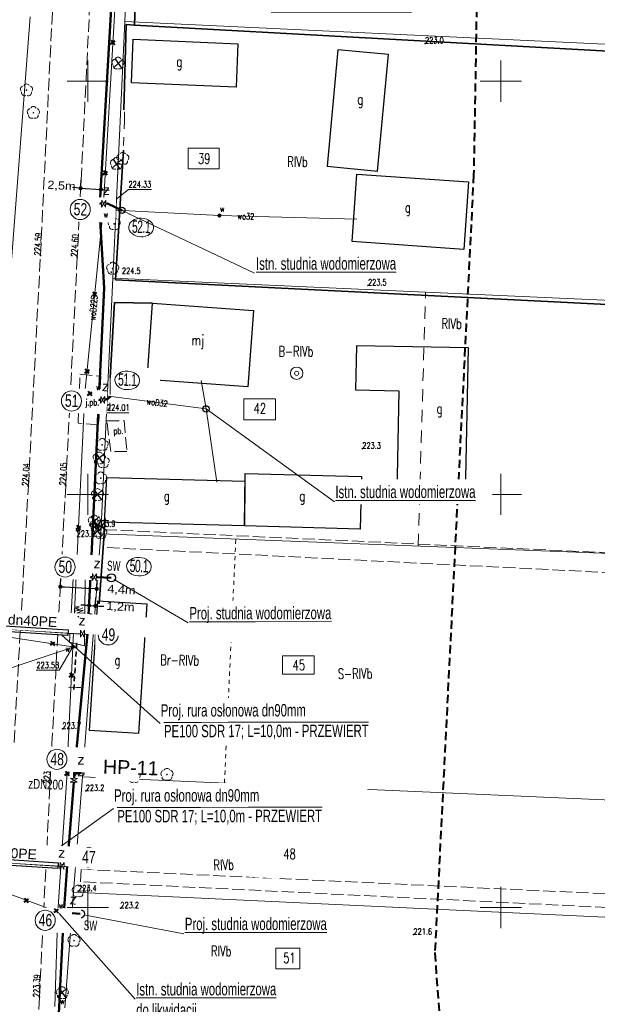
# Model space of a CAD drawing. Header units: metres. Extents: x 7496982 to 7497528, y 5603168 to 5605598.
# Tile 56 of 74: x 7497192 to 7497262, y 5604738 to 5604857. Entities that reach past the tile are written whole.
import ezdxf
from ezdxf.enums import TextEntityAlignment as Align

# ---------------------------------------------------------------- set-up
doc = ezdxf.new("R2010")
doc.units = ezdxf.units.M
doc.header["$MEASUREMENT"] = 0
for name, pattern in [('1', [0]), ('1_SUWP', [0]), ('2', [1.5, 1, -0.5]), ('2_OTDN_A', [2, 1, -1]), ('2_OTKJ', [2, 1.5, -0.5]), ('2_OTKR', [0]), ('2_OTKR_A', [2, 1, -1]), ('2_OTKU', [2, 1.5, -0.5]), ('2_OTKZ_A', [1, 0.5, -0.5]), ('2_OTOB', [2, 1, -1]), ('2_OTOF', [0]), ('2_OTOO', [0]), ('3', [1, 0.5, -0.5]), ('4', [2.5, 1.5, -1]), ('BUD', [0]), ('GDE', [0]), ('GUZ', [1, 0.5, -0.5])]:
    doc.linetypes.add(name, pattern=pattern)
doc.layers.get('0').update_dxf_attribs({"color": 250, "linetype": 'CONTINUOUS', "lineweight": 100})
doc.layers.get('Defpoints').update_dxf_attribs({"linetype": 'CONTINUOUS'})
for name, color, linetype, lineweight in [('! IS_opis woda', 7, 'CONTINUOUS', 9), ('! IS_woda', 5, 'CONTINUOUS', 50), ('! r.o.', 7, 'CONTINUOUS', 30), ('!!_IS_Woda', 5, 'CONTINUOUS', 50), ('!_gaz', 40, 'CONTINUOUS', 40), ('!COPIS', 7, 'CONTINUOUS', 15), ('2_granice działek', 6, 'CONTINUOUS', 20), ('_MAPA_L_0', 7, '1', 18), ('EBUOA_T_1', 14, 'CONTINUOUS', 25), ('EBUPP_L_1', 250, 'BUD', 30), ('EBUPP_L_3', 250, 'BUD', 30), ('EDZPD_L_0', 3, 'GDE', 18), ('EDZTD_T_0', 3, 'CONTINUOUS', 18), ('EUZOU_T_0', 90, 'CONTINUOUS', 25), ('EUZOU_T_3_T_0', 7, 'CONTINUOUS', 0), ('EUZPU_L_0', 90, '4', 18), ('EUZPU_L_3_L_0', 7, '1', 0), ('EUZPU_L_4', 90, '4', 18), ('OTD_L_12', 7, '2_OTDN_A', 18), ('OTK_E_T_0', 7, 'CONTINUOUS', 0), ('OTK_E_T_3', 7, 'CONTINUOUS', 0), ('OTK_E_T_4', 7, 'CONTINUOUS', 0), ('OTK_L_0', 7, '2_OTKJ', 18), ('OTK_L_4', 7, '2_OTKU', 18), ('OTK_L_5', 7, '2_OTKR_A', 18), ('OTK_L_8', 7, '2_OTKZ_A', 35), ('OTO_L_0', 7, '2_OTOO', 35), ('OTO_L_1', 7, '2_OTOB', 18), ('OTO_L_2', 7, '2_OTOF', 18), ('OTR_T_0', 7, 'CONTINUOUS', 18), ('OTR_T_1', 7, 'CONTINUOUS', 18), ('OTZ_T_0', 3, 'CONTINUOUS', 18), ('SDRPT_L_0_L_0', 7, '1', 0), ('SUW_E_T_2', 5, 'CONTINUOUS', 0), ('SUW_T_3', 5, 'CONTINUOUS', 18), ('SUW_T_5', 5, 'CONTINUOUS', 18), ('SUWP_E_T_0', 5, 'CONTINUOUS', 0), ('SUWP_L_0', 5, '1_SUWP', 18), ('SUWR_T_0', 5, 'CONTINUOUS', 18), ('SZZPZ_T_0_T_0', 7, 'CONTINUOUS', 0), ('ZAKRES_L_0', 1, '2', 40), ('ZAKRES_L_0_a', 1, '2', 40)]:
    doc.layers.add(name, color=color, linetype=linetype, lineweight=lineweight)
doc.layers.add('-studnie-opis', color=10, linetype='CONTINUOUS')
doc.layers.add('view', color=7, linetype='CONTINUOUS')
doc.styles.add('ARIAL', font='arial.ttf', dxfattribs={"width": 0.8})
doc.styles.add('R', font='arial.ttf')
doc.styles.add('RD', font='arial.ttf', dxfattribs={"width": 1.1})
doc.styles.get("Standard").update_dxf_attribs({"font": 'Simplex.SHX', "width": 0.75})
doc.dimstyles.get("Standard").update_dxf_attribs({"dimtxt": 1, "dimasz": 1, "dimexe": 1, "dimexo": 1, "dimgap": 1, "dimtad": 1, "dimtxsty": 'Standard', "dimcen": 2.5, "dimadec": 0, "dimazin": 0, "dimtfac": 1, "dimtmove": 0, "dimatfit": 3, "dimfxl": 1, "dimarcsym": 0})

# ---------------------------------------------------------------- blocks, each defined once
blk = doc.blocks.new('1_SUWS')
at = {"linetype": 'Continuous'}
for radius in [0.75, 0.25]:
    blk.add_circle((0, 0), radius, dxfattribs=at)
blk = doc.blocks.new('1_SUWW')
at = {"linetype": 'Continuous'}
for radius in [0.2, 0.175, 0.15, 0.125, 0.1, 0.075, 0.05, 0.025, 0.00715]:
    blk.add_circle((0, 0), radius, dxfattribs=at)
blk = doc.blocks.new('1_SUPS')
at = {"linetype": 'Continuous'}
blk.add_circle((0, 0), 0.0625, dxfattribs=at)
blk = doc.blocks.new('2_OTZL')
at = {"linetype": 'Continuous'}
blk.add_circle((0, 0), 0.045, dxfattribs=at)
for centre, start, end in [((-0.36, 0.12), 102.1445, 221.86), ((0, 0.38), 30.1401, 149.8599), ((0.36, 0.12), 318.14, 77.8555), ((-0.22, -0.3), 174.1482, 293.8542), ((0.22, -0.3), 246.1458, 5.8518)]:
    blk.add_arc(centre, 0.375, start, end, dxfattribs=at)
blk = doc.blocks.new('2_OTRS')
at = {"linetype": 'Continuous'}
blk.add_circle((0, 0), 0.045, dxfattribs=at)
blk = doc.blocks.new('2_OTRN')
at = {"linetype": 'Continuous'}
blk.add_circle((0, 0), 0.045, dxfattribs=at)
blk = doc.blocks.new('DLI')
at = {"linetype": 'Continuous'}
blk.add_circle((0, 0), 0.045, dxfattribs=at)
for centre, start, end in [((-0.36, 0.12), 102.1445, 221.86), ((0, 0.38), 30.1401, 149.8599), ((0.36, 0.12), 318.14, 77.8555), ((-0.22, -0.3), 174.1482, 293.8542), ((0.22, -0.3), 246.1458, 5.8518)]:
    blk.add_arc(centre, 0.375, start, end, dxfattribs=at)
blk = doc.blocks.new('Hydrant_P-Poż_215')
at = {"layer": 'view', "color": 5, "linetype": 'Continuous', "const_width": 0.005}
for points in [[(0.12, 0.03, 1.579272), (-0.05, -0.11)], [(0.05, -0.11, 0.219529), (0.11, -0.03)]]:
    blk.add_lwpolyline(points, format="xyb", dxfattribs=at)
blk.add_lwpolyline([(-0.1, 0, 1), (0.1, 0, 1)], format="xyb", close=True, dxfattribs=at)
for points in [[(0.1, 0.03), (0.13, 0.03)], [(0.1, 0.03), (0.1, -0.03)], [(0.1, 0.01), (0.1, 0.01)], [(0.13, -0.03), (0.13, 0.03)], [(-0.05, -0.09), (-0.05, -0.15)], [(0.05, -0.15), (-0.05, -0.15)], [(0.05, -0.09), (0.05, -0.15)], [(0.1, -0.01), (0.1, -0.01)], [(0.1, -0.03), (0.13, -0.03)]]:
    blk.add_lwpolyline(points, dxfattribs=at)
blk = doc.blocks.new('krzyż')
at = {"layer": '!_gaz', "color": 1, "linetype": 'ByBlock'}
for points in [[(-0.49, 0.45), (0.49, -0.45)], [(-0.43, -0.58), (0.4, 0.54)]]:
    blk.add_lwpolyline(points, dxfattribs=at)
blk = doc.blocks.new('_Dot')
at = {"color": 0, "linetype": 'ByBlock', "lineweight": -2}
blk.add_line((-0.5, 0), (-1, 0), dxfattribs=at)
at = {"color": 0, "linetype": 'ByBlock', "const_width": 0.5}
blk.add_lwpolyline([(-0.25, 0, 1), (0.25, 0, 1)], format="xyb", close=True, dxfattribs=at)
blk = doc.blocks.new('*D629')
at = {"layer": '!COPIS', "color": 0, "lineweight": -2, "transparency": 16777216}
for p, q in [((7497199.66, 5604786.57), (7497199.16, 5604786.59)), ((7497200.16, 5604786.54), (7497200.92, 5604786.5)), ((7497200.17, 5604786.79), (7497200.21, 5604787.54)), ((7497200.93, 5604786.75), (7497200.97, 5604787.5)), ((7497201.42, 5604786.48), (7497201.92, 5604786.45))]:
    blk.add_line(p, q, dxfattribs=at)
at = {"layer": 'Defpoints', "color": 0, "transparency": 16777216}
for p in [(7497200.16, 5604786.49), (7497200.92, 5604786.5), (7497200.92, 5604786.45)]:
    blk.add_point(p, dxfattribs=at)
at = {"layer": '!COPIS', "color": 0, "lineweight": -2, "transparency": 16777216, "xscale": 0.5, "yscale": 0.5, "zscale": 0.5}
for p, rotation in [((7497200.16, 5604786.54), 357.088244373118), ((7497200.92, 5604786.5), 177.088244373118)]:
    blk.add_blockref('_Dot', p, dxfattribs=dict(at, rotation=rotation))
at = {"layer": '!COPIS', "color": 0, "transparency": 16777216, "insert": (7497203.95, 5604786.33), "char_height": 1, "attachment_point": 5, "rotation": 357.0882, "style": 'RD'}
blk.add_mtext('1,2m', dxfattribs=at)
blk = doc.blocks.new('*D630')
at = {"layer": '!COPIS', "color": 0, "lineweight": -2, "transparency": 16777216}
for p, q in [((7497196.68, 5604789.08), (7497196.73, 5604789.82)), ((7497201.09, 5604788.81), (7497201.14, 5604789.56)), ((7497197.17, 5604788.79), (7497200.58, 5604788.59))]:
    blk.add_line(p, q, dxfattribs=at)
at = {"layer": 'Defpoints', "color": 0, "transparency": 16777216}
for p in [(7497196.67, 5604788.78), (7497201.08, 5604788.56), (7497201.08, 5604788.51)]:
    blk.add_point(p, dxfattribs=at)
at = {"layer": '!COPIS', "color": 0, "lineweight": -2, "transparency": 16777216, "xscale": 0.5, "yscale": 0.5, "zscale": 0.5}
for p, rotation in [((7497196.67, 5604788.82), 176.55597121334), ((7497201.08, 5604788.56), 356.5559712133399)]:
    blk.add_blockref('_Dot', p, dxfattribs=dict(at, rotation=rotation))
at = {"layer": '!COPIS', "color": 0, "transparency": 16777216, "insert": (7497204.07, 5604788.39), "char_height": 1, "attachment_point": 5, "rotation": 356.556, "style": 'RD'}
blk.add_mtext('4,4m', dxfattribs=at)
blk = doc.blocks.new('*D631')
at = {"layer": '!COPIS', "color": 0, "lineweight": -2, "transparency": 16777216}
for p, q in [((7497199.15, 5604837.31), (7497199.19, 5604838.05)), ((7497201.6, 5604837.15), (7497201.65, 5604837.89)), ((7497198.63, 5604837.09), (7497198.13, 5604837.12)), ((7497199.13, 5604837.05), (7497201.59, 5604836.9)), ((7497202.08, 5604836.86), (7497202.58, 5604836.83))]:
    blk.add_line(p, q, dxfattribs=at)
at = {"layer": 'Defpoints', "color": 0, "transparency": 16777216}
for p in [(7497199.13, 5604837.01), (7497201.58, 5604836.85), (7497201.59, 5604836.9)]:
    blk.add_point(p, dxfattribs=at)
at = {"layer": '!COPIS', "color": 0, "lineweight": -2, "transparency": 16777216, "xscale": 0.5, "yscale": 0.5, "zscale": 0.5}
for p, rotation in [((7497199.13, 5604837.05), 356.3218860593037), ((7497201.59, 5604836.9), 176.3218860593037)]:
    blk.add_blockref('_Dot', p, dxfattribs=dict(at, rotation=rotation))
at = {"layer": '!COPIS', "color": 0, "transparency": 16777216, "insert": (7497196.81, 5604837.29), "char_height": 1, "attachment_point": 5, "rotation": 356.3219, "style": 'RD'}
blk.add_mtext('2,5m', dxfattribs=at)

msp = doc.modelspace()

# ---------------------------------------------------------------- linework, layer by layer
at = {"layer": '! IS_woda', "linetype": 'Continuous'}
for points in [[(7497193.41804, 5605040.54652), (7497211.1295, 5605039.35908), (7497211.55676, 5605022.49775), (7497209.89029, 5605006.60324), (7497209.18526, 5604997.62488), (7497209.01576, 5604988.29155), (7497206.86161, 5604933.62904), (7497205.74353, 5604900.29061), (7497204.4116, 5604899.37132), (7497203.6356, 5604880.61954), (7497204.4182, 5604878.76713), (7497204.37258, 5604877.60397), (7497203.39581, 5604868.57471), (7497201.41763, 5604834.51494), (7497201.9711, 5604824.94587), (7497201.34962, 5604811.43405), (7497200.34224, 5604789.98904), (7497199.97466, 5604783.1242), (7497198.36573, 5604766.1325), (7497198.32751, 5604765.63091)], [(7497199.10854, 5604783.14976), (7497187.50627, 5604783.92434), (7497187.50627, 5604783.92434)], [(7497199.95963, 5604783.12471), (7497199.59199, 5604783.1373)], [(7497198.29117, 5604765.1541), (7497197.5176, 5604755.00367), (7497197.11371, 5604749.35412), (7497196.21527, 5604731.5061), (7497195.24878, 5604730.78751), (7497194.3502, 5604708.44849), (7497195.67251, 5604706.56295), (7497195.34686, 5604692.94054), (7497194.1153, 5604661.55758)], [(7497196.64502, 5604755.03487), (7497185.67583, 5604755.75263), (7497185.67583, 5604755.75263)], [(7497197.49612, 5604755.00983), (7497197.12848, 5604755.02241)], [(7497197.32894, 5604749.3427), (7497197.11371, 5604749.35412), (7497197.11371, 5604749.35412)], [(7497197.80941, 5604749.31722), (7497198.08801, 5604749.29606), (7497198.08801, 5604749.29606)]]:
    msp.add_lwpolyline(points, dxfattribs=at)
at = {"layer": '! IS_woda', "color": 7, "linetype": 'Continuous', "lineweight": 30}
for centre, radius in [((7497214.31322, 5604810.3415), 0.38505), ((7497199.08513, 5604749.22031), 0.5)]:
    msp.add_circle(centre, radius, dxfattribs=at)
at = {"layer": '!!_IS_Woda', "elevation": 0}
msp.add_lwpolyline([(7497198.38385, 5604766.31549), (7497199.24879, 5604766.26315)], dxfattribs=at)
at = {"layer": '!!_IS_Woda', "lineweight": 13}
for points in [[(7497198.9122, 5604765.85658), (7497198.47812, 5604766.73809), (7497198.43419, 5604765.89572), (7497198.95613, 5604766.69896)], [(7497197.86933, 5604765.16297), (7497198.74938, 5604765.62204), (7497197.90605, 5604765.63977), (7497198.71266, 5604765.14524)], [(7497197.34298, 5604749.74888), (7497197.79246, 5604748.87512), (7497197.82161, 5604749.71814), (7497197.31383, 5604748.90586)]]:
    msp.add_lwpolyline(points, close=True, dxfattribs=at)
for start, end in [(98.098184, 278.098184), (278.098184, 98.098184)]:
    msp.add_arc((7497199.24146, 5604766.25901), 0.32652, start, end, dxfattribs=at)
at = {"layer": '-studnie-opis', "color": 0, "lineweight": 25}
msp.add_circle((7497199.08513, 5604749.22031), 0.5, dxfattribs=at)
at = {"layer": '2_granice działek', "color": 4, "linetype": 'Continuous', "lineweight": 0}
for points in [[(7497212.13719, 5604841.88425), (7497215.91068, 5604841.88425), (7497215.91068, 5604839.3926), (7497212.13719, 5604839.3926)], [(7497218.88972, 5604811.57835), (7497222.7423, 5604811.57835), (7497222.7423, 5604809.03466), (7497218.88972, 5604809.03466)], [(7497223.58989, 5604780.4389), (7497227.40212, 5604780.4389), (7497227.40212, 5604778.24126), (7497223.58989, 5604778.24126)], [(7497222.77322, 5604745.09055), (7497225.67627, 5604745.09055), (7497225.67627, 5604742.58179), (7497222.77322, 5604742.58179)]]:
    msp.add_lwpolyline(points, close=True, dxfattribs=at)
at = {"layer": '_MAPA_L_0', "linetype": '1'}
for p, q in [((7497200, 5604847.5), (7497200, 5604852.5)), ((7497250, 5604847.5), (7497250, 5604852.5)), ((7497197.5, 5604850), (7497202.5, 5604850)), ((7497247.5, 5604850), (7497252.5, 5604850)), ((7497200, 5604797.5), (7497200, 5604802.5)), ((7497250, 5604797.5), (7497250, 5604802.5)), ((7497197.5, 5604800), (7497202.5, 5604800)), ((7497247.5, 5604800), (7497252.5, 5604800)), ((7497200, 5604747.5), (7497200, 5604752.5)), ((7497250, 5604747.5), (7497250, 5604752.5)), ((7497197.5, 5604750), (7497202.5, 5604750)), ((7497247.5, 5604750), (7497252.5, 5604750))]:
    msp.add_line(p, q, dxfattribs=at)
at = {"layer": 'EBUPP_L_1', "linetype": 'BUD'}
for p, q in [((7497205.3052, 5604849.8118), (7497205.4796, 5604855.084)), ((7497205.4796, 5604855.084), (7497218.174, 5604854.5254)), ((7497218.174, 5604854.5254), (7497217.9739, 5604849.2741)), ((7497217.9739, 5604849.2741), (7497205.3052, 5604849.8118)), ((7497207.1711, 5604813.9039), (7497207.8347, 5604823.1245)), ((7497207.8347, 5604823.1245), (7497220.0427, 5604822.2459)), ((7497220.0427, 5604822.2459), (7497219.3791, 5604813.0253)), ((7497219.3791, 5604813.0253), (7497207.1711, 5604813.9039)), ((7497202.0139, 5604796.6244), (7497202.2986, 5604802.0287)), ((7497202.2986, 5604802.0287), (7497219.0286, 5604801.5858)), ((7497218.9697, 5604796.1755), (7497219.0391, 5604802.5419)), ((7497219.0391, 5604802.5419), (7497233.1384, 5604802.1468)), ((7497233.1384, 5604802.1468), (7497232.9705, 5604795.8048)), ((7497219.0286, 5604801.5858), (7497218.9697, 5604796.1755)), ((7497218.9697, 5604796.1755), (7497202.0139, 5604796.6244)), ((7497232.9705, 5604795.8048), (7497218.9697, 5604796.1755)), ((7497200.2199, 5604771.4217), (7497201.2268, 5604787.1085)), ((7497201.2268, 5604787.1085), (7497207.1281, 5604786.7297)), ((7497207.1281, 5604786.7297), (7497206.1212, 5604771.0429)), ((7497206.1212, 5604771.0429), (7497200.2199, 5604771.4217))]:
    msp.add_line(p, q, dxfattribs=at)
at = {"layer": 'EBUPP_L_3', "linetype": '1'}
for p, q in [((7497230.28552, 5604853.80107), (7497228.96652, 5604839.7042)), ((7497236.40945, 5604853.22807), (7497230.28552, 5604853.80107)), ((7497235.09044, 5604839.1312), (7497236.40945, 5604853.22807)), ((7497228.96652, 5604839.7042), (7497235.09044, 5604839.1312)), ((7497232.01428, 5604830.60069), (7497232.58631, 5604838.75825)), ((7497232.58631, 5604838.75825), (7497246.10612, 5604837.81021)), ((7497246.10612, 5604837.81021), (7497245.53409, 5604829.65266)), ((7497245.53409, 5604829.65266), (7497232.01428, 5604830.60069)), ((7497232.52171, 5604817.99038), (7497232.41493, 5604812.65052)), ((7497246.09737, 5604817.71892), (7497232.52171, 5604817.99038)), ((7497245.7425, 5604799.97224), (7497246.09737, 5604817.71892)), ((7497232.41493, 5604812.65052), (7497237.67471, 5604812.54534)), ((7497237.67471, 5604812.54534), (7497237.42662, 5604800.13852)), ((7497237.42662, 5604800.13852), (7497245.7425, 5604799.97224))]:
    msp.add_line(p, q, dxfattribs=at)
at = {"layer": 'EBUPP_L_3', "color": 1, "linetype": 'Continuous'}
for p, q in [((7497203.16552, 5604851.66633), (7497204.27824, 5604852.72022)), ((7497203.25373, 5604852.76966), (7497204.10679, 5604851.53804)), ((7497202.95269, 5604839.48755), (7497204.06541, 5604840.54145)), ((7497203.04089, 5604840.59088), (7497203.89395, 5604839.35927)), ((7497200.78201, 5604803.80363), (7497201.97799, 5604804.93637)), ((7497200.95347, 5604804.98581), (7497201.80653, 5604803.75419)), ((7497200.57459, 5604799.41855), (7497201.77056, 5604800.5513)), ((7497200.74605, 5604800.60073), (7497201.59911, 5604799.36912)), ((7497200.19201, 5604796.18363), (7497201.38799, 5604797.31637)), ((7497200.36347, 5604797.36581), (7497201.21653, 5604796.13419)), ((7497200.38946, 5604795.6187), (7497201.58543, 5604796.75145)), ((7497200.56091, 5604796.80088), (7497201.41397, 5604795.56926)), ((7497200.5923, 5604794.98578), (7497201.78827, 5604796.11853)), ((7497200.76375, 5604796.16797), (7497201.61681, 5604794.93635)), ((7497199.62846, 5604784.21994), (7497200.82443, 5604785.35269)), ((7497199.79991, 5604785.40213), (7497200.65297, 5604784.17051)), ((7497196.2943, 5604739.12534), (7497197.49027, 5604740.25809)), ((7497196.46575, 5604740.30752), (7497197.31881, 5604739.0759))]:
    msp.add_line(p, q, dxfattribs=at)
at = {"layer": 'EBUPP_L_3', "color": 0, "linetype": 'Continuous'}
msp.add_circle((7497202.84006, 5604789.89797), 0.5, dxfattribs=at)
at = {"layer": 'EDZPD_L_0', "linetype": 'GDE'}
for p, q in [((7497204.5, 5604857.24), (7497204.93, 5604867.38)), ((7497193.01, 5604857.78), (7497190.64, 5604826.72)), ((7497203.03, 5604826.17), (7497204.5, 5604857.24)), ((7497204.5, 5604857.24), (7497310.05025, 5604852.25408)), ((7497203.03, 5604826.17), (7497201.57, 5604795.24)), ((7497308.64158, 5604821.43342), (7497203.03, 5604826.17)), ((7497201.57, 5604795.24), (7497199.34, 5604765.82)), ((7497307.25561, 5604791.10937), (7497201.57, 5604795.24)), ((7497199.34, 5604765.82), (7497198.28, 5604751.83)), ((7497199.34, 5604765.82), (7497305.88406, 5604761.10072)), ((7497198.28, 5604751.83), (7497197.22, 5604737.84)), ((7497305.23035, 5604746.79816), (7497198.28, 5604751.83))]:
    msp.add_line(p, q, dxfattribs=at)
at = {"layer": 'EUZPU_L_0', "linetype": '4'}
msp.add_line((7497239.9979, 5604793.73808), (7497240.89322, 5604824.47187), dxfattribs=at)
at = {"layer": 'EUZPU_L_3_L_0', "linetype": '1'}
for p, q in [((7497197.77, 5604782.09), (7497198.23, 5604789.83)), ((7497198.23, 5604789.83), (7497199.66, 5604789.8)), ((7497199.66, 5604789.8), (7497199.58, 5604781.66))]:
    msp.add_line(p, q, dxfattribs=at)
at = {"layer": 'EUZPU_L_4', "linetype": 'GUZ'}
msp.add_line((7497216.539, 5604765.05818), (7497217.92515, 5604794.60077), dxfattribs=at)
at = {"layer": 'OTD_L_12', "linetype": '2_OTDN_A'}
msp.add_line((7497197.65, 5604776.65), (7497199.16, 5604776.62), dxfattribs=at)
at = {"layer": 'OTK_L_0', "linetype": '2_OTKJ'}
for p, q in [((7497194.26, 5604828.9), (7497196.26, 5604869.74)), ((7497200.75, 5604869.47), (7497198.72, 5604828.72)), ((7497192.8, 5604801), (7497194.26, 5604828.9)), ((7497198.72, 5604828.72), (7497197.32, 5604801.08)), ((7497198.84, 5604808.62), (7497199.04, 5604814.55)), ((7497199.04, 5604814.55), (7497201.57, 5604814.29)), ((7497201.57, 5604814.29), (7497201.31, 5604808.4)), ((7497201.31, 5604808.4), (7497198.84, 5604808.62)), ((7497191.069, 5604769.975), (7497192.8, 5604801)), ((7497197.32, 5604801.08), (7497195.657, 5604769.79)), ((7497201.85648, 5604793.58091), (7497202.00342, 5604795.72378)), ((7497202.00342, 5604795.72378), (7497353.81495, 5604788.78065)), ((7497353.63797, 5604786.00792), (7497201.85648, 5604793.58091)), ((7497194.139, 5604739.128), (7497195.657, 5604769.79)), ((7497199.11609, 5604753.11009), (7497199.19383, 5604754.61971)), ((7497199.19383, 5604754.61971), (7497351.74766, 5604747.50001)), ((7497286.90126, 5604748.82148), (7497199.11609, 5604753.11009)), ((7497194.139, 5604739.128), (7497193.262, 5604722.532))]:
    msp.add_line(p, q, dxfattribs=at)
at = {"layer": 'OTK_L_4', "linetype": '2_OTKU'}
for p, q in [((7497202.3, 5604808.91), (7497204.41, 5604808.92)), ((7497202.77, 5604805.18), (7497202.3, 5604808.91)), ((7497204.41, 5604808.92), (7497204.73, 5604805.17)), ((7497204.73, 5604805.17), (7497202.77, 5604805.18))]:
    msp.add_line(p, q, dxfattribs=at)
at = {"layer": 'OTK_L_5', "linetype": '2_OTKR'}
for p, q in [((7497198.23, 5604789.83), (7497197.77, 5604782.09)), ((7497199.66, 5604789.8), (7497198.23, 5604789.83)), ((7497199.58, 5604781.66), (7497199.66, 5604789.8)), ((7497197.77, 5604782.09), (7497199.58, 5604781.66))]:
    msp.add_line(p, q, dxfattribs=at)
at = {"layer": 'OTK_L_8', "linetype": '2_OTKZ_A'}
msp.add_line((7497198.3, 5604776.38), (7497198.65, 5604782.02), dxfattribs=at)
at = {"layer": 'OTO_L_0', "linetype": '2_OTOO'}
for p, q in [((7497205.82, 5604861.21), (7497205.66, 5604856.8)), ((7497204.64, 5604856.85), (7497204.38, 5604846.53)), ((7497205.66, 5604856.8), (7497204.64, 5604856.85)), ((7497205.66, 5604856.8), (7497345.66024, 5604849.05439)), ((7497204.30097, 5604841.6624), (7497203.35078, 5604825.97494)), ((7497203.35078, 5604825.97494), (7497347.28188, 5604818.75054)), ((7497203.22, 5604823.23), (7497202.7, 5604814.13)), ((7497207.83, 5604823.12), (7497203.22, 5604823.23)), ((7497202.09558, 5604797.06778), (7497202.00342, 5604795.72378)), ((7497202.00342, 5604795.72378), (7497201.85648, 5604793.58091)), ((7497201.85648, 5604793.58091), (7497201.38765, 5604786.74379))]:
    msp.add_line(p, q, dxfattribs=at)
at = {"layer": 'OTO_L_1', "linetype": '2_OTOB'}
for p, q in [((7497204.42707, 5604845.23625), (7497204.30097, 5604841.6624)), ((7497202.72, 5604813.08), (7497202.65, 5604809.13))]:
    msp.add_line(p, q, dxfattribs=at)
at = {"layer": 'OTO_L_2', "linetype": '2_OTOF'}
for p, q in [((7497204.43614, 5604846.30703), (7497204.42707, 5604845.23625)), ((7497202.7, 5604814.13), (7497202.72, 5604813.08))]:
    msp.add_line(p, q, dxfattribs=at)
at = {"layer": 'SDRPT_L_0_L_0', "linetype": '3'}
for p, q in [((7497197.77, 5604782.09), (7497199.58, 5604781.66)), ((7497198.65, 5604782.02), (7497198.3, 5604776.38)), ((7497197.65, 5604776.65), (7497199.16, 5604776.62))]:
    msp.add_line(p, q, dxfattribs=at)
at = {"layer": 'SUWP_L_0', "linetype": '1_SUWP'}
for p, q in [((7497201.84601, 5604834.48851), (7497203.87707, 5604869.20481)), ((7497199.65533, 5604812.22863), (7497201.84601, 5604834.48851)), ((7497215.92851, 5604833.73427), (7497201.84601, 5604834.48851)), ((7497232.58103, 5604833.31856), (7497215.92851, 5604833.73427)), ((7497214.32559, 5604810.33255), (7497213.71849, 5604813.76153)), ((7497198.19531, 5604781.55828), (7497199.65533, 5604812.22863)), ((7497200.65112, 5604812.11458), (7497199.65533, 5604812.22863)), ((7497214.32559, 5604810.33255), (7497200.65112, 5604812.11458)), ((7497214.32559, 5604810.33255), (7497215.60724, 5604801.46966)), ((7497176.74318, 5604784.73116), (7497198.19531, 5604781.55828)), ((7497197.57848, 5604768.91985), (7497198.19531, 5604781.55828)), ((7497197.47474, 5604765.74362), (7497197.57848, 5604768.91985)), ((7497196.35133, 5604749.4525), (7497197.47474, 5604765.74362)), ((7497177.08351, 5604756.57106), (7497196.35133, 5604749.4525)), ((7497196.01422, 5604737.99079), (7497196.35133, 5604749.4525))]:
    msp.add_line(p, q, dxfattribs=at)
at = {"layer": 'SUWR_T_0', "linetype": 'Continuous', "lineweight": 0}
for p, q in [((7497201.84601, 5604834.48851), (7497204.9307, 5604836.89494)), ((7497204.9307, 5604836.89494), (7497207.7264, 5604836.89494)), ((7497200.65112, 5604812.11458), (7497202.31299, 5604809.88119)), ((7497202.31299, 5604809.88119), (7497204.97297, 5604809.88119)), ((7497198.19531, 5604781.55828), (7497196.53367, 5604778.70628)), ((7497193.76512, 5604778.70628), (7497196.53367, 5604778.70628))]:
    msp.add_line(p, q, dxfattribs=at)
at = {"layer": 'ZAKRES_L_0', "linetype": '2'}
for p, q in [((7497246.726, 5604838.99377), (7497246.69184, 5604838.82534)), ((7497246.71025, 5604838.65446), (7497242.02071, 5604744.53666)), ((7497246.69184, 5604838.82534), (7497246.71025, 5604838.65446)), ((7497242.02071, 5604744.53666), (7497242.01247, 5604744.49739)), ((7497242.01247, 5604744.49739), (7497242.01671, 5604744.45748)), ((7497242.01671, 5604744.45748), (7497246.65954, 5604680.0238))]:
    msp.add_line(p, q, dxfattribs=at)
at = {"layer": 'ZAKRES_L_0_a', "linetype": '2'}
for p, q in [((7497251.10985, 5605094.20397), (7497246.726, 5604838.99377)), ((7497246.726, 5604838.99377), (7497246.69184, 5604838.82534)), ((7497246.71025, 5604838.65446), (7497242.02071, 5604744.53666)), ((7497246.69184, 5604838.82534), (7497246.71025, 5604838.65446)), ((7497242.02071, 5604744.53666), (7497242.01247, 5604744.49739)), ((7497242.01247, 5604744.49739), (7497242.01671, 5604744.45748)), ((7497242.01671, 5604744.45748), (7497246.65954, 5604680.0238))]:
    msp.add_line(p, q, dxfattribs=at)

# ---------------------------------------------------------------- block references
at = {"layer": '!!_IS_Woda', "lineweight": 13, "xscale": 0.6220800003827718, "yscale": 0.6220800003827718, "zscale": 0.6220800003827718, "rotation": 229.4007729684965}
msp.add_blockref('Hydrant_P-Poż_215', (7497199.24879, 5604766.26315), dxfattribs=at)
at = {"layer": '!_gaz', "linetype": 'ByBlock', "transparency": 33554687, "xscale": 0.5, "yscale": 0.5, "zscale": 0.5, "rotation": 77.69848993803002}
for p in [(7497203.02854, 5604854.68986), (7497202.1002, 5604838.89856), (7497200.83209, 5604824.22799), (7497199.91136, 5604814.89188), (7497198.87588, 5604795.96597), (7497198.02405, 5604778.08525)]:
    msp.add_blockref('krzyż', p, dxfattribs=at)
at = {"layer": 'OTR_T_0'}
for p, rotation in [((7497194.26, 5604828.9), 86.8745593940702), ((7497198.72, 5604828.72), 86.8745593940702), ((7497192.8, 5604801), 86.8745593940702), ((7497197.32, 5604801.08), 86.8745593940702), ((7497195.38, 5604764.98), 86.8745593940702), ((7497194.14, 5604739.13), 88.45184131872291)]:
    msp.add_blockref('2_OTRS', p, dxfattribs=dict(at, rotation=rotation))
at = {"layer": 'OTR_T_1'}
for p in [(7497240.83179, 5604854.57266), (7497202.84185, 5604826.88262), (7497233.92711, 5604825.29057), (7497233.23, 5604805.53), (7497246.13263, 5604799.61255), (7497201.087, 5604796.07355), (7497198.64501, 5604795.61922), (7497196.93, 5604771.63), (7497199.75, 5604764.1), (7497198.82, 5604751.96), (7497203.95, 5604749.9), (7497222.25, 5604747.58), (7497239.43, 5604746.71)]:
    msp.add_blockref('2_OTRN', p, dxfattribs=at)
at = {"layer": 'OTZ_T_0'}
for p in [(7497203.66, 5604852.16), (7497192.58, 5604848.92), (7497193.41, 5604846.19), (7497204.23, 5604840.63), (7497203.47, 5604840.02), (7497203.2, 5604832.73), (7497203.01, 5604827.34), (7497201.74, 5604806), (7497201.38, 5604804.37), (7497201.86, 5604803.93), (7497201.56, 5604801.96), (7497201.17, 5604799.94), (7497200.79, 5604796.75), (7497200.99, 5604796.23), (7497201.21, 5604795.54), (7497201.58566, 5604795.34691), (7497200.29, 5604784.78), (7497203.46, 5604766.26), (7497205.61, 5604765.8), (7497209.58, 5604766.08), (7497198.82, 5604751.96), (7497198.331, 5604745.978), (7497196.908, 5604739.634)]:
    msp.add_blockref('2_OTZL', p, dxfattribs=at)
at = {"layer": 'SUW_T_3'}
msp.add_blockref('1_SUWS', (7497225.28995, 5604814.65454), dxfattribs=at)
at = {"layer": 'SUW_T_5'}
for p in [(7497201.84601, 5604834.48851), (7497215.92851, 5604833.73427), (7497200.65112, 5604812.11458), (7497198.19531, 5604781.55828), (7497196.35133, 5604749.4525)]:
    msp.add_blockref('1_SUWW', p, dxfattribs=at)
at = {"layer": 'SUWR_T_0'}
for p in [(7497201.84601, 5604834.48851), (7497200.65112, 5604812.11458), (7497198.19531, 5604781.55828)]:
    msp.add_blockref('1_SUPS', p, dxfattribs=at)
at = {"layer": 'SZZPZ_T_0_T_0'}
for p in [(7497203.66, 5604852.16), (7497201.74, 5604806), (7497201.38, 5604804.37), (7497201.86, 5604803.93), (7497201.56, 5604801.96), (7497201.17, 5604799.94), (7497200.79, 5604796.75), (7497200.99, 5604796.23), (7497201.21, 5604795.54), (7497201.58566, 5604795.34691), (7497200.29, 5604784.78), (7497203.46, 5604766.26), (7497205.61, 5604765.8)]:
    msp.add_blockref('DLI', p, dxfattribs=at)

# ---------------------------------------------------------------- texts
at = {"layer": '! IS_opis woda', "lineweight": 9, "style": 'R'}
for p in [(7497198.72606, 5604767.29594), (7497197.78876, 5604750.37546)]:
    msp.add_text('z', height=1.2, rotation=358, dxfattribs=at).set_placement(p)
at = {"layer": '! IS_opis woda', "lineweight": 9, "style": 'R', "width": 0.7}
msp.add_text('zDN200', height=1.2, rotation=358, dxfattribs=at).set_placement((7497192.77425, 5604764.39072))
at = {"layer": '! IS_opis woda', "lineweight": 9, "insert": (7497202.34821, 5604791.97045), "char_height": 1.2, "attachment_point": 1, "rotation": 358, "style": 'R'}
msp.add_mtext_dynamic_manual_height_columns('{\\W0.6;\\C0;SW}', width=1.2372189, gutter_width=12.5, heights=[0], dxfattribs=at)
at = {"layer": '!COPIS', "ltscale": 5, "insert": (7497205.85605, 5604740.84075), "char_height": 1.5, "attachment_point": 1, "rotation": 0.1014038, "style": 'ARIAL', "bg_fill": 3, "box_fill_scale": 1.5, "bg_fill_color": 256, "bg_fill_transparency": 0}
msp.add_mtext_dynamic_manual_height_columns('{\\fArial Narrow|b0|i0|c238|p34;\\LIstn. studnia wodomierzowa do likwidacji}', width=18.2383254, gutter_width=12.5, heights=[0], dxfattribs=at)
at = {"layer": 'EBUOA_T_1', "width": 0.7}
for p in [(7497210.7267, 5604853.0174), (7497232.64013, 5604848.45336), (7497238.39844, 5604835.36629), (7497242.23731, 5604811.02435)]:
    msp.add_text('g', height=1.25001, dxfattribs=at).set_placement(p, align=Align.TOP_LEFT)
for s, p in [('mj', (7497212.5671, 5604818.03953)), ('g', (7497209.1996, 5604799.19433)), ('g', (7497225.6168, 5604799.19433)), ('g', (7497203.2388, 5604779.32463))]:
    msp.add_text(s, height=1.25001, dxfattribs=at).set_placement(p)
at = {"layer": 'EDZTD_T_0', "width": 0.7}
for s, p in [('39', (7497213.3454, 5604841.26232)), ('42', (7497220.07878, 5604811.02526)), ('51', (7497223.66345, 5604744.51306))]:
    msp.add_text(s, height=1.25001, dxfattribs=at).set_placement(p, align=Align.TOP_LEFT)
for s, rotation, p in [('45', 0.9469547, (7497224.79166, 5604779.93763)), ('48', 0.5354495, (7497223.66911, 5604757.08561))]:
    msp.add_text(s, height=1.25001, rotation=rotation, dxfattribs=at).set_placement(p, align=Align.TOP_LEFT)
at = {"layer": 'EUZOU_T_0', "lineweight": 13, "width": 0.7}
for s, p in [('RIVb', (7497224.15123, 5604840.87733)), ('RIVb', (7497242.82013, 5604821.28593)), ('B-RIVb', (7497223.08889, 5604817.9312)), ('RIVb', (7497214.92199, 5604745.33846))]:
    msp.add_text(s, height=1.25001, dxfattribs=at).set_placement(p, align=Align.TOP_LEFT)
for s, rotation, p in [('Br-RIVb', 359.0451588, (7497208.778, 5604780.59273)), ('S-RIVb', 0.643749, (7497230.26693, 5604778.90889)), ('RIVb', 1.735705, (7497215.19261, 5604755.75217))]:
    msp.add_text(s, height=1.25001, rotation=rotation, dxfattribs=at).set_placement(p, align=Align.TOP_LEFT)
at = {"layer": 'EUZOU_T_3_T_0', "width": 0.7}
msp.add_text('w.', height=1.25, rotation=284.0362548, dxfattribs=at).set_placement((7497198.6981, 5604785.57895), align=Align.CENTER)
at = {"layer": 'OTK_E_T_0', "lineweight": 9, "width": 0.7}
msp.add_text('j.pb.', height=0.75, rotation=358.6980474, dxfattribs=at).set_placement((7497200.54199, 5604811.03007), align=Align.MIDDLE)
at = {"layer": 'OTK_E_T_3', "lineweight": 9, "width": 0.7}
msp.add_text('pb.', height=0.75, rotation=0.8184652, dxfattribs=at).set_placement((7497203.7056, 5604807.5538), align=Align.MIDDLE)
at = {"layer": 'OTK_E_T_4', "lineweight": 9, "width": 0.7}
msp.add_text('w.', height=0.75, rotation=269.0330749, dxfattribs=at).set_placement((7497198.82604, 5604786.12818), align=Align.MIDDLE)
at = {"layer": 'OTR_T_0', "lineweight": 9, "width": 0.7}
for s, rotation, p in [('224.59', 86.8745594, (7497194.26, 5604828.9)), ('224.60', 86.8745594, (7497198.72, 5604828.72)), ('224.05', 86.8745594, (7497197.32, 5604801.08)), ('224.04', 86.8745594, (7497192.8, 5604801)), ('223.65', 86.8745594, (7497195.38, 5604764.98)), ('223.39', 88.4518413, (7497194.14, 5604739.13))]:
    msp.add_text(s, height=0.75, rotation=rotation, dxfattribs=at).set_placement(p)
at = {"layer": 'OTR_T_1', "lineweight": 9, "width": 0.7}
for s, p in [('223.0', (7497240.83179, 5604854.57266)), ('224.5', (7497204.1333, 5604826.67822)), ('223.5', (7497233.92711, 5604825.29057)), ('223.3', (7497233.23, 5604805.53)), ('222.6', (7497246.13263, 5604799.61255)), ('223.9', (7497201.087, 5604796.07355)), ('223.7', (7497196.93, 5604771.63)), ('223.2', (7497199.75, 5604764.1)), ('223.4', (7497198.82, 5604751.96)), ('223.2', (7497203.95, 5604749.9)), ('222.3', (7497222.25, 5604747.58)), ('221.6', (7497239.43, 5604746.71))]:
    msp.add_text(s, height=0.75, dxfattribs=at).set_placement(p)
msp.add_text('223.9', height=0.75, dxfattribs=at).set_placement((7497198.64501, 5604795.61922), align=Align.TOP_LEFT)
at = {"layer": 'SUW_E_T_2', "lineweight": 9, "width": 0.7}
for p in [(7497216.00692, 5604834.19023), (7497201.91079, 5604833.50611), (7497201.00861, 5604812.60168), (7497197.30324, 5604780.929), (7497196.49011, 5604749.87092), (7497196.64741, 5604738.28405)]:
    msp.add_text('w', height=0.75, dxfattribs=at).set_placement(p)
at = {"layer": 'SUWP_E_T_0', "lineweight": 9, "width": 0.7}
for s, rotation, p in [('wo32', 358.5699641, (7497219.15065, 5604833.65384)), ('woD225', 84.379382, (7497200.67379, 5604822.57739)), ('woD32', 352.5751711, (7497208.40558, 5604811.10403))]:
    msp.add_text(s, height=0.75, rotation=rotation, dxfattribs=at).set_placement(p, align=Align.MIDDLE)
at = {"layer": 'SUWR_T_0', "lineweight": 9, "width": 0.7}
for s, p in [('224.33', (7497204.9307, 5604837.14494)), ('224.01', (7497202.31299, 5604810.13119))]:
    msp.add_text(s, height=0.75, dxfattribs=at).set_placement(p)
msp.add_text('223.58', height=0.75, dxfattribs=at).set_placement((7497196.53367, 5604778.95628), align=Align.RIGHT)

# ---------------------------------------------------------------- next in the draw order: texts
at = {"layer": '! IS_opis woda', "lineweight": 9, "char_height": 1.5, "attachment_point": 1, "rotation": 358.3836035, "line_spacing_factor": 1.5, "style": 'R', "bg_fill": 2}
for s, insert in [('{\\W0.7;52}', (7497198.31143, 5604835.2798)), ('{\\W0.7;51}', (7497197.25167, 5604812.10187)), ('{\\W0.7;50}', (7497196.47695, 5604792.00274)), ('{\\W0.7;49}', (7497201.70238, 5604783.79886)), ('{\\W0.7;47}', (7497199.33448, 5604756.87303)), ('{\\W0.7;46}', (7497194.0766, 5604749.24873))]:
    msp.add_mtext_dynamic_manual_height_columns(s, width=4.3403357, gutter_width=12.5, heights=[0], dxfattribs=dict(at, insert=insert))
at = {"layer": '! IS_opis woda', "lineweight": 9, "attachment_point": 1, "style": 'R', "bg_fill": 2}
for s, width, insert, char_height, rotation in [('{\\W0.6;\\T0.9;50.1}', 4.3403357, (7497205.09828, 5604792.10916), 1.5, 358.3836035), ('HP-11', 3.5863179, (7497201.86891, 5604767.91177), 1.7, 358)]:
    msp.add_mtext_dynamic_manual_height_columns(s, width=width, gutter_width=12.5, heights=[0], dxfattribs=dict(at, insert=insert, char_height=char_height, rotation=rotation))
at = {"layer": '!COPIS', "ltscale": 5, "char_height": 1.5, "attachment_point": 1, "rotation": 0.1014038, "style": 'ARIAL', "bg_fill": 3, "box_fill_scale": 1.5, "bg_fill_color": 256, "bg_fill_transparency": 0}
for s, insert in [('{\\fArial Narrow|b0|i0|c238|p34;\\LIstn. studnia wodomierzowa}', (7497222.20948, 5604860.14809)), ('{\\fArial Narrow|b0|i0|c238|p34;\\LIstn. studnia wodomierzowa}', (7497220.36547, 5604828.67268)), ('{\\fArial Narrow|b0|i0|c238|p34;\\LIstn. studnia wodomierzowa}', (7497229.9767, 5604801.04285)), ('{\\fArial Narrow|b0|i0|c238|p34;\\LProj. studnia wodomierzowa}', (7497211.74972, 5604748.75061))]:
    msp.add_mtext_dynamic_manual_height_columns(s, width=18.2383254, gutter_width=12.5, heights=[0], dxfattribs=dict(at, insert=insert))

# ---------------------------------------------------------------- next in the draw order: linework, layer by layer
at = {"layer": '! IS_opis woda', "lineweight": 9}
for centre in [(7497199.07679, 5604834.47643), (7497198.01704, 5604811.29851), (7497197.24231, 5604791.19938), (7497202.46774, 5604782.9955), (7497200.09985, 5604756.06967), (7497194.84196, 5604748.44537)]:
    msp.add_circle(centre, 1.217, dxfattribs=at)
msp.add_ellipse((7497206.1864, 5604791.246), major_axis=(1.4972, -0.07153), ratio=0.752063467, dxfattribs=at)
at = {"layer": '! IS_woda', "linetype": 'Continuous'}
for points in [[(7497201.67421, 5604835.18711), (7497201.45655, 5604835.18638), (7497201.45655, 5604835.18638)], [(7497202.15537, 5604835.18129), (7497202.39164, 5604835.19186), (7497204.14473, 5604834.37368)], [(7497202.04843, 5604811.42896), (7497202.42194, 5604811.54534), (7497202.75825, 5604811.84722)], [(7497201.56727, 5604811.43478), (7497201.34962, 5604811.43405), (7497201.34962, 5604811.43405)], [(7497200.55989, 5604789.98977), (7497200.34224, 5604789.98904), (7497200.34224, 5604789.98904)], [(7497201.04105, 5604789.98395), (7497201.17102, 5604789.97636), (7497201.17102, 5604789.97636)]]:
    msp.add_lwpolyline(points, dxfattribs=at)
at = {"layer": '! IS_woda', "color": 4, "linetype": 'Continuous'}
for points in [[(7497201.17102, 5604789.97636), (7497202.84006, 5604789.89797)], [(7497198.08801, 5604749.29606), (7497199.08513, 5604749.22031)]]:
    msp.add_lwpolyline(points, dxfattribs=at)
at = {"layer": '!!_IS_Woda', "lineweight": 13}
for points in [[(7497201.68893, 5604835.61294), (7497202.13842, 5604834.73919), (7497202.16756, 5604835.5822), (7497201.65979, 5604834.76992)], [(7497201.582, 5604811.86061), (7497202.03148, 5604810.98686), (7497202.06063, 5604811.82987), (7497201.55285, 5604811.0176)], [(7497200.57461, 5604790.41561), (7497201.0241, 5604789.54185), (7497201.05325, 5604790.38487), (7497200.54547, 5604789.57259)]]:
    msp.add_lwpolyline(points, close=True, dxfattribs=at)
at = {"layer": '!COPIS', "ltscale": 5}
for points in [[(7497229.84851, 5604799.10322), (7497214.32559, 5604810.33255)], [(7497205.72787, 5604738.90112), (7497196.54247, 5604749.26691)], [(7497211.61295, 5604746.80952), (7497199.72322, 5604749.06813)]]:
    msp.add_lwpolyline(points, dxfattribs=at)

# ---------------------------------------------------------------- next in the draw order: block references
at = {"layer": '!_gaz', "linetype": 'ByBlock', "transparency": 33554687, "xscale": 0.5, "yscale": 0.5, "zscale": 0.5, "rotation": 77.69848993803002}
for p in [(7497200.25046, 5604812.18451), (7497192.54785, 5604750.84068), (7497196.19238, 5604749.58223)]:
    msp.add_blockref('krzyż', p, dxfattribs=at)

# ---------------------------------------------------------------- next in the draw order: texts
at = {"layer": '! IS_opis woda', "lineweight": 9, "style": 'R'}
for p in [(7497201.80951, 5604836.24917), (7497200.6952, 5604791.05183)]:
    msp.add_text('z', height=1.2, rotation=358, dxfattribs=at).set_placement(p)
at = {"layer": '! IS_opis woda', "lineweight": 9, "insert": (7497195.49627, 5604768.73416), "char_height": 1.5, "attachment_point": 1, "rotation": 358.3836035, "line_spacing_factor": 1.5, "style": 'R', "bg_fill": 2}
msp.add_mtext_dynamic_manual_height_columns('{\\W0.7;48}', width=4.3403357, gutter_width=12.5, heights=[0], dxfattribs=at)
at = {"layer": '! IS_opis woda', "lineweight": 9, "insert": (7497199.53161, 5604748.44359), "char_height": 1.2, "attachment_point": 1, "rotation": 358, "style": 'R'}
msp.add_mtext_dynamic_manual_height_columns('{\\W0.6;\\C0;SW}', width=1.2372189, gutter_width=12.5, heights=[0], dxfattribs=at)
at = {"layer": '!COPIS', "ltscale": 5, "char_height": 1.5, "attachment_point": 1, "rotation": 0.1014038, "style": 'ARIAL', "bg_fill": 3, "box_fill_scale": 1.5, "bg_fill_color": 256, "bg_fill_transparency": 0}
for insert in [(7497208.82998, 5604774.59501), (7497203.18352, 5604764.2924)]:
    msp.add_mtext_dynamic_manual_height_columns('{\\fArial Narrow|b0|i0|c238|p34;Proj. rura osłonowa dn90mm\\P\\O PE100 SDR 17; L=10,0m - PRZEWIERT}', width=29.8894751, gutter_width=12.5, heights=[0], dxfattribs=dict(at, insert=insert))

# ---------------------------------------------------------------- next in the draw order: dimensions: what is measured, and where the dimension line sits
at = {"layer": '!COPIS'}
for base, p1, p2, angle, text, picture, middle in [((7497201.58593, 5604836.89692), (7497199.12789, 5604837.00939), (7497201.58301, 5604836.85157), 356.3218861, '2,5m', '*D631', (7497196.80539, 5604837.28945)), ((7497201.07872, 5604788.55808), (7497196.66516, 5604788.77817), (7497201.07599, 5604788.51272), 356.5559712, '4,4m', '*D630', (7497204.06769, 5604788.39033))]:
    dim = msp.add_linear_dim(base=base, p1=p1, p2=p2, angle=angle, text=text, dimstyle='Standard', override={"dimasz": 0.5, "dimexo": 0.3, "dimtxsty": 'RD', "dimblk1": 'Dot', "dimblk2": 'Dot', "dimsah": 1, "dimtmove": 2}, dxfattribs=at)
    dim.commit()
    dim.dimension.update_dxf_attribs({"geometry": picture, "text_midpoint": middle, "dimtype": 161})

# ---------------------------------------------------------------- next in the draw order: linework, layer by layer
at = {"layer": '! IS_opis woda', "lineweight": 9}
msp.add_circle((7497196.26163, 5604767.9308), 1.217, dxfattribs=at)
at = {"layer": '!COPIS', "ltscale": 5}
msp.add_lwpolyline([(7497194.18252, 5604755.57553), (7497203.10839, 5604761.97168)], dxfattribs=at)

# ---------------------------------------------------------------- next in the draw order: block references
at = {"layer": '!_gaz', "linetype": 'ByBlock', "transparency": 33554687, "xscale": 0.5, "yscale": 0.5, "zscale": 0.5, "rotation": 77.69848993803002}
msp.add_blockref('krzyż', (7497197.50522, 5604766.19106), dxfattribs=at)

# ---------------------------------------------------------------- next in the draw order: texts
at = {"layer": '! IS_opis woda', "lineweight": 9, "char_height": 1.5, "attachment_point": 1, "rotation": 358.3836035, "style": 'R', "bg_fill": 2}
for s, insert in [('{\\W0.6;\\T0.9;52.1}', (7497205.37045, 5604833.16398)), ('{\\W0.6;\\T0.9;51.1}', (7497203.68635, 5604814.65926))]:
    msp.add_mtext_dynamic_manual_height_columns(s, width=4.3403357, gutter_width=12.5, heights=[0], dxfattribs=dict(at, insert=insert))
at = {"layer": '! IS_opis woda', "color": 7, "lineweight": 9, "insert": (7497190.36317, 5604785.46769), "char_height": 1.2, "attachment_point": 1, "rotation": 356.6642992, "style": 'R', "bg_fill": 2}
msp.add_mtext_dynamic_manual_height_columns('{\\fArial|b0|i0|c238|p34;dn40}PE', width=34.9196507, gutter_width=12.5, heights=[0], dxfattribs=at)

# ---------------------------------------------------------------- next in the draw order: linework, layer by layer
at = {"layer": '! IS_opis woda', "lineweight": 9}
for centre in [(7497206.45857, 5604832.30082), (7497204.77447, 5604813.7961)]:
    msp.add_ellipse(centre, major_axis=(1.4972, -0.07153), ratio=0.752063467, dxfattribs=at)
at = {"layer": '! IS_woda', "color": 7, "linetype": 'Continuous', "lineweight": 30}
msp.add_circle((7497204.14473, 5604834.37368), 0.38505, dxfattribs=at)
at = {"layer": '! r.o.', "ltscale": 0.08}
msp.add_lwpolyline([(7497187.9444, 5604784.21856), (7497197.62405, 5604783.59564), (7497197.58104, 5604782.90052), (7497187.8819, 5604783.50214)], close=True, dxfattribs=at)
at = {"layer": '!!_IS_Woda', "lineweight": 13}
msp.add_lwpolyline([(7497199.12326, 5604783.57559), (7497199.57274, 5604782.70184), (7497199.60189, 5604783.54485), (7497199.09411, 5604782.73257)], close=True, dxfattribs=at)
at = {"layer": '!COPIS', "ltscale": 5}
for points in [[(7497220.19573, 5604826.78487), (7497204.1571, 5604834.36473)], [(7497196.84227, 5604782.9621), (7497208.75485, 5604772.27429)], [(7497171.82911, 5604772.72498), (7497198.10665, 5604781.47799)]]:
    msp.add_lwpolyline(points, dxfattribs=at)

# ---------------------------------------------------------------- next in the draw order: block references
at = {"layer": '!_gaz', "linetype": 'ByBlock', "transparency": 33554687, "xscale": 0.5, "yscale": 0.5, "zscale": 0.5, "rotation": 77.69848993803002}
msp.add_blockref('krzyż', (7497195.74939, 5604781.92282), dxfattribs=at)

# ---------------------------------------------------------------- next in the draw order: texts
at = {"layer": '! IS_opis woda', "lineweight": 9, "style": 'R'}
for p in [(7497201.70258, 5604812.49684), (7497198.86906, 5604784.14226)]:
    msp.add_text('z', height=1.2, rotation=358, dxfattribs=at).set_placement(p)
at = {"layer": '! IS_opis woda', "color": 7, "lineweight": 9, "insert": (7497187.89965, 5604757.35281), "char_height": 1.2, "attachment_point": 1, "rotation": 356.6642992, "style": 'R', "bg_fill": 2}
msp.add_mtext_dynamic_manual_height_columns('{\\fArial|b0|i0|c238|p34;dn40}PE', width=34.9196507, gutter_width=12.5, heights=[0], dxfattribs=at)
at = {"layer": '!COPIS', "ltscale": 5, "insert": (7497212.29554, 5604786.36789), "char_height": 1.5, "attachment_point": 1, "rotation": 0.1014038, "style": 'ARIAL', "bg_fill": 3, "box_fill_scale": 1.5, "bg_fill_color": 256, "bg_fill_transparency": 0}
msp.add_mtext_dynamic_manual_height_columns('{\\fArial Narrow|b0|i0|c238|p34;\\LProj. studnia wodomierzowa}', width=18.2383254, gutter_width=12.5, heights=[0], dxfattribs=at)

# ---------------------------------------------------------------- next in the draw order: dimensions: what is measured, and where the dimension line sits
at = {"layer": '!COPIS'}
dim = msp.add_linear_dim(base=(7497200.92184, 5604786.50337), p1=(7497200.15658, 5604786.48941), p2=(7497200.91915, 5604786.45062), angle=357.0882444, text='1,2m', dimstyle='Standard', override={"dimasz": 0.5, "dimexo": 0.3, "dimtxsty": 'RD', "dimblk1": 'Dot', "dimblk2": 'Dot', "dimsah": 1, "dimtmove": 2}, dxfattribs=at)
dim.commit()
dim.dimension.update_dxf_attribs({"geometry": '*D629', "text_midpoint": (7497203.94548, 5604786.33417), "dimtype": 161})

# ---------------------------------------------------------------- next in the draw order: linework, layer by layer
at = {"layer": '! r.o.', "ltscale": 0.08}
msp.add_lwpolyline([(7497186.29342, 5604756.08643), (7497196.40133, 5604755.39783), (7497196.35832, 5604754.7027), (7497186.23092, 5604755.37002)], close=True, dxfattribs=at)
at = {"layer": '!!_IS_Woda', "lineweight": 13}
msp.add_lwpolyline([(7497196.65975, 5604755.46071), (7497197.10923, 5604754.58695), (7497197.13838, 5604755.42997), (7497196.6306, 5604754.61769)], close=True, dxfattribs=at)
at = {"layer": '!COPIS', "ltscale": 5}
msp.add_lwpolyline([(7497212.16735, 5604784.42826), (7497203.20297, 5604789.69546)], dxfattribs=at)

# ---------------------------------------------------------------- next in the draw order: texts
at = {"layer": '! IS_opis woda', "lineweight": 9, "style": 'R'}
msp.add_text('z', height=1.2, rotation=358, dxfattribs=at).set_placement((7497196.40555, 5604756.02737))

doc.saveas('drawing.dxf')
